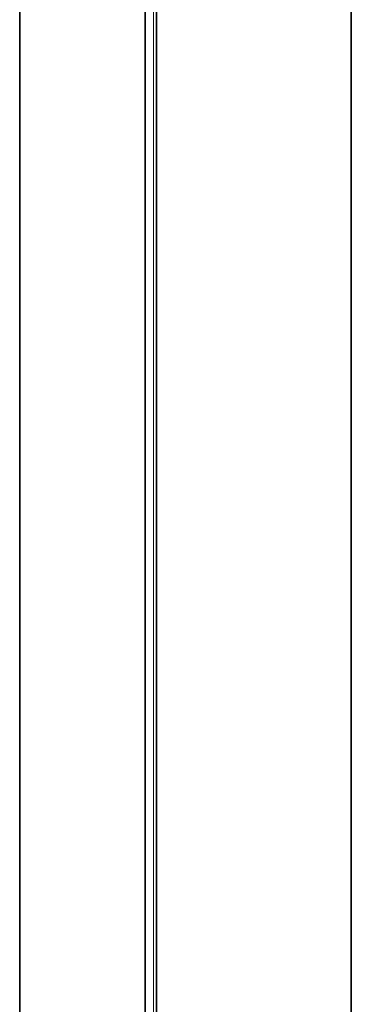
# Model space of a CAD drawing. Header units: millimetres. Extents: x 4 to 1188, y 1 to 840.
# Tile 125 of 256: x 992 to 999, y 159 to 180. Entities that reach past the tile are written whole.
import ezdxf

# ---------------------------------------------------------------- set-up
doc = ezdxf.new("R2010")
doc.units = ezdxf.units.MM
doc.layers.add('1', color=7, linetype='Continuous')

msp = doc.modelspace()

# ---------------------------------------------------------------- linework, layer by layer
at = {"layer": '1', "color": 154, "linetype": 'Continuous', "lineweight": 35}
for p, q in [((992.2671, 187.5019), (992.2671, 103.0762)), ((994.907, 101.5521), (994.907, 185.9778)), ((995.1427, 81.4281), (995.1427, 185.8635)), ((999.2439, 183.4956), (999.2439, 76.785))]:
    msp.add_line(p, q, dxfattribs=at)
at = {"layer": '1', "color": 154, "linetype": 'Continuous', "lineweight": 13}
msp.add_line((995.0841, 186.0322), (995.0841, 79.2345), dxfattribs=at)

doc.saveas('drawing.dxf')
